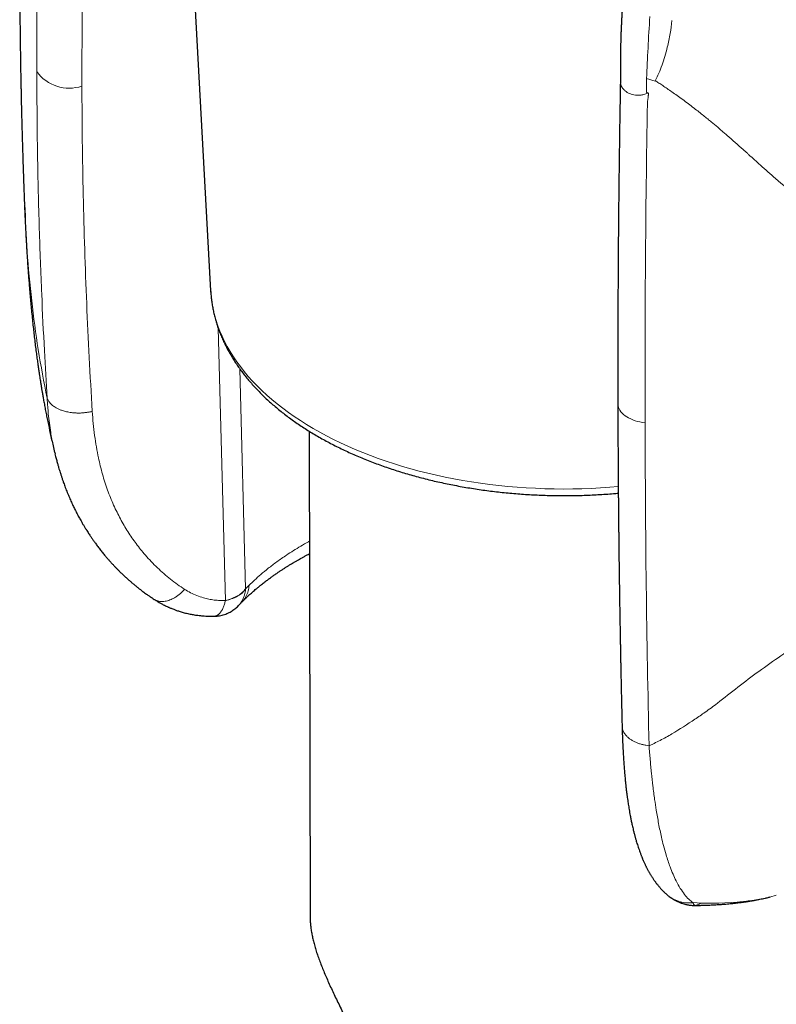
# Model space of a CAD drawing. Header units: millimetres. Extents: x 8 to 763, y 12 to 751.
# Tile 37 of 100: x 703 to 726, y 90 to 119. Entities that reach past the tile are written whole.
import ezdxf

# ---------------------------------------------------------------- set-up
doc = ezdxf.new("R2010")
doc.units = ezdxf.units.MM

msp = doc.modelspace()

# ---------------------------------------------------------------- linework, layer by layer
at = {"color": 7, "linetype": 'Continuous', "lineweight": 30}
for p, q in [((707.757, 134.646), (709.066, 111.023)), ((709.066, 111.023), (709.067, 111.021)), ((711.942, 106.921), (711.974, 92.723)), ((704.509, 106.297), (704.518, 106.26)), ((709.98, 101.925), (709.971, 101.917))]:
    msp.add_line(p, q, dxfattribs=at)
at = {"color": 252, "linetype": 'Continuous', "lineweight": 0}
for p, q in [((709.289, 109.926), (709.499, 101.968)), ((710.087, 102.313), (709.921, 108.737)), ((710.087, 102.313), (710.086, 102.298)), ((710.188, 102.414), (710.087, 102.313)), ((725.011, 93.222), (725.137, 93.245)), ((725.23, 93.264), (725.414, 93.304)), ((725.414, 93.304), (725.6, 93.355)), ((723.159, 93.139), (723.411, 93.126)), ((723.234, 93.059), (723.22, 93.059)), ((723.411, 93.126), (723.922, 93.125)), ((723.922, 93.125), (724.46, 93.154)), ((724.883, 93.202), (725.011, 93.222))]:
    msp.add_line(p, q, dxfattribs=at)
at = {"color": 252, "linetype": 'Continuous', "lineweight": 0, "flags": 128}
for points in [[(709.067, 111.021), (709.073, 110.932), (709.089, 110.775), (709.112, 110.619), (709.143, 110.463), (709.181, 110.307), (709.225, 110.152), (709.277, 109.998), (709.335, 109.845), (709.401, 109.692), (709.473, 109.541), (709.552, 109.391), (709.638, 109.242), (709.731, 109.094), (709.83, 108.948), (709.936, 108.804), (710.048, 108.661), (710.167, 108.52), (710.292, 108.38), (710.424, 108.243), (710.561, 108.108), (710.705, 107.975), (710.855, 107.844), (711.01, 107.715), (711.172, 107.589), (711.339, 107.465), (711.511, 107.344), (711.689, 107.226), (711.872, 107.11), (712.061, 106.997), (712.254, 106.887), (712.453, 106.78), (712.656, 106.677), (712.864, 106.576), (713.076, 106.478), (713.293, 106.384), (713.514, 106.293), (713.739, 106.205), (713.967, 106.121), (714.2, 106.04), (714.436, 105.963), (714.676, 105.89), (714.919, 105.82), (715.165, 105.754), (715.414, 105.691), (715.665, 105.633), (715.919, 105.578), (716.176, 105.527), (716.435, 105.48), (716.696, 105.437), (716.959, 105.398), (717.223, 105.363), (717.489, 105.332), (717.756, 105.305), (718.025, 105.282), (718.294, 105.263), (718.565, 105.248), (718.835, 105.237), (719.107, 105.231), (719.378, 105.228), (719.65, 105.23), (719.921, 105.236), (720.192, 105.246), (720.462, 105.26), (720.732, 105.278), (720.981, 105.298)], [(721.763, 107.162), (721.688, 107.173), (721.614, 107.187), (721.542, 107.204), (721.473, 107.225), (721.407, 107.249), (721.344, 107.275), (721.285, 107.305), (721.231, 107.337), (721.18, 107.371), (721.135, 107.408), (721.095, 107.446), (721.059, 107.486), (721.03, 107.528), (721.006, 107.571), (720.988, 107.614), (720.976, 107.659), (720.969, 107.704), (720.969, 107.726)]]:
    msp.add_lwpolyline(points, dxfattribs=at)
at = {"color": 252, "linetype": 'Continuous', "lineweight": 0}
for centre, radius, start, end in [((704.934, 118.12), 1.177, 216.1348, 288.3474), ((709.537, 102.698), 0.679, 298.791, 323.9881)]:
    msp.add_arc(centre, radius, start, end, dxfattribs=at)
at = {"color": 7, "linetype": 'Continuous', "lineweight": 30}
for points, knots in [([(703.587, 126.654), (703.587, 126.649), (703.586, 126.617), (703.585, 126.56), (703.582, 126.484), (703.58, 126.415), (703.578, 126.353), (703.577, 126.298), (703.575, 126.229), (703.572, 126.137), (703.569, 126.039), (703.567, 125.948), (703.564, 125.868), (703.562, 125.783), (703.56, 125.691), (703.557, 125.594), (703.554, 125.492), (703.552, 125.392), (703.549, 125.297), (703.547, 125.211), (703.545, 125.132), (703.543, 125.053), (703.541, 124.971), (703.539, 124.885), (703.535, 124.722), (703.53, 124.489), (703.524, 124.192), (703.518, 123.91), (703.513, 123.637), (703.509, 123.398), (703.506, 123.189), (703.503, 123.006), (703.501, 122.819), (703.498, 122.625), (703.496, 122.423), (703.494, 122.254), (703.493, 122.123), (703.492, 122.034), (703.491, 121.95), (703.491, 121.875), (703.49, 121.813), (703.49, 121.76), (703.489, 121.701), (703.489, 121.624), (703.488, 121.524), (703.487, 121.406), (703.487, 121.285), (703.486, 121.163), (703.486, 121.042), (703.486, 120.932), (703.485, 120.835), (703.485, 120.757), (703.485, 120.686), (703.485, 120.63), (703.485, 120.589), (703.485, 120.558), (703.485, 120.53), (703.485, 120.497), (703.485, 120.456), (703.485, 120.406), (703.485, 120.352), (703.485, 120.271), (703.485, 120.172), (703.486, 120.06), (703.486, 119.953), (703.486, 119.841), (703.487, 119.736), (703.487, 119.639), (703.488, 119.556), (703.488, 119.476), (703.489, 119.405), (703.489, 119.347), (703.489, 119.304), (703.49, 119.269), (703.49, 119.233), (703.49, 119.185), (703.491, 119.121), (703.492, 119.042), (703.492, 118.954), (703.494, 118.824), (703.495, 118.661), (703.498, 118.452), (703.501, 118.232), (703.503, 118.057), (703.505, 117.944), (703.505, 117.897), (703.506, 117.862), (703.506, 117.835), (703.507, 117.808), (703.507, 117.774), (703.508, 117.728), (703.509, 117.669), (703.51, 117.599), (703.512, 117.519), (703.515, 117.35), (703.518, 117.168), (703.522, 116.974), (703.525, 116.852), (703.527, 116.731), (703.53, 116.616), (703.532, 116.511), (703.534, 116.421), (703.536, 116.347), (703.538, 116.289), (703.539, 116.238), (703.54, 116.183), (703.542, 116.114), (703.544, 116.032), (703.546, 115.936), (703.549, 115.834), (703.553, 115.704), (703.557, 115.554), (703.562, 115.385), (703.567, 115.225), (703.571, 115.068), (703.576, 114.905), (703.582, 114.733), (703.587, 114.585), (703.591, 114.467), (703.594, 114.385), (703.596, 114.313), (703.598, 114.252), (703.6, 114.202), (703.601, 114.166), (703.602, 114.138), (703.603, 114.116), (703.604, 114.091), (703.605, 114.062), (703.607, 114.017), (703.609, 113.952), (703.612, 113.864), (703.616, 113.76), (703.62, 113.654), (703.623, 113.582), (703.624, 113.55)], [0, 0, 0, 0, 0.0011057, 0.0072914, 0.0128159, 0.0185525, 0.0229901, 0.0267572, 0.0310014, 0.0386844, 0.047606, 0.0532323, 0.0592847, 0.0657655, 0.0726746, 0.080012, 0.0877778, 0.0957195, 0.1028526, 0.1093518, 0.1150506, 0.1209268, 0.1271144, 0.1336135, 0.1404239, 0.1641464, 0.1864184, 0.207717, 0.2282568, 0.2483869, 0.2618801, 0.2756949, 0.2898505, 0.304505, 0.3198741, 0.3357723, 0.3428786, 0.3496162, 0.355985, 0.3618549, 0.3666979, 0.3701802, 0.3738825, 0.3800719, 0.3876707, 0.3966632, 0.4069112, 0.4153607, 0.4244924, 0.4343061, 0.4404086, 0.446673, 0.4521324, 0.4564906, 0.4594513, 0.461534, 0.4634409, 0.4659585, 0.4690874, 0.4728277, 0.4771709, 0.4816074, 0.4912238, 0.4996984, 0.5072291, 0.5156162, 0.5252916, 0.5312861, 0.5376865, 0.5441525, 0.5496162, 0.5539996, 0.5573029, 0.5595259, 0.5619053, 0.5655385, 0.570435, 0.5765948, 0.5836717, 0.5906288, 0.6062775, 0.6208729, 0.6386204, 0.6565825, 0.6609951, 0.6645534, 0.6672496, 0.6690855, 0.6708625, 0.6732431, 0.6768963, 0.6814186, 0.68681, 0.6930691, 0.699708, 0.7256649, 0.7350011, 0.7443113, 0.7535955, 0.7627707, 0.7709331, 0.7778349, 0.7834761, 0.7878566, 0.7911396, 0.795353, 0.8006336, 0.8069813, 0.8143964, 0.8226059, 0.8306567, 0.844435, 0.8574462, 0.8696904, 0.8815549, 0.8941217, 0.907455, 0.9215548, 0.9283819, 0.9349145, 0.94054, 0.9452552, 0.9490603, 0.9519551, 0.9538508, 0.9553739, 0.9572689, 0.9595485, 0.9622127, 0.9679268, 0.9748674, 0.9830346, 0.9924285, 1, 1, 1, 1]), ([(722.398, 124.589), (722.394, 124.587), (722.36, 124.571), (722.302, 124.535), (722.228, 124.484), (722.159, 124.426), (722.098, 124.365), (722.047, 124.302), (722.011, 124.25), (721.986, 124.211), (721.969, 124.18), (721.957, 124.157), (721.948, 124.139), (721.941, 124.126), (721.935, 124.111), (721.927, 124.095), (721.919, 124.076), (721.905, 124.041), (721.882, 123.984), (721.854, 123.903), (721.825, 123.811), (721.795, 123.713), (721.764, 123.609), (721.725, 123.471), (721.678, 123.296), (721.625, 123.081), (721.572, 122.855), (721.522, 122.618), (721.474, 122.377), (721.43, 122.137), (721.391, 121.907), (721.357, 121.69), (721.326, 121.487), (721.3, 121.3), (721.277, 121.128), (721.257, 120.969), (721.237, 120.811), (721.218, 120.645), (721.2, 120.481), (721.183, 120.32), (721.168, 120.162), (721.152, 119.997), (721.137, 119.825), (721.125, 119.667), (721.114, 119.53), (721.106, 119.42), (721.1, 119.326), (721.095, 119.246), (721.091, 119.177), (721.086, 119.107), (721.082, 119.024), (721.076, 118.922), (721.071, 118.807), (721.065, 118.688), (721.061, 118.569), (721.057, 118.45), (721.053, 118.309), (721.049, 118.15), (721.046, 117.973), (721.045, 117.801), (721.045, 117.636), (721.045, 117.49), (721.045, 117.364), (721.045, 117.256), (721.044, 117.18), (721.043, 117.139), (721.043, 117.136)], [0, 0, 0, 0, 0.001481, 0.013575, 0.024508, 0.034363, 0.045924, 0.055755, 0.063872, 0.068819, 0.072766, 0.076483, 0.078425, 0.080156, 0.082144, 0.084391, 0.086902, 0.089681, 0.098742, 0.109971, 0.121908, 0.134852, 0.148229, 0.162035, 0.187719, 0.214659, 0.242754, 0.271891, 0.302128, 0.331951, 0.360225, 0.386928, 0.412071, 0.435687, 0.456592, 0.476212, 0.495617, 0.516589, 0.539183, 0.558402, 0.578689, 0.60006, 0.622531, 0.64551, 0.661772, 0.676138, 0.688594, 0.699129, 0.707733, 0.716023, 0.727129, 0.741563, 0.757892, 0.774412, 0.791123, 0.808022, 0.825052, 0.851502, 0.876729, 0.901008, 0.925559, 0.949582, 0.966168, 0.982162, 0.99845, 1, 1, 1, 1]), ([(721.043, 117.137), (721.042, 117.107), (721.04, 116.984), (721.037, 116.772), (721.032, 116.508), (721.028, 116.262), (721.025, 116.036), (721.021, 115.828), (721.019, 115.64), (721.016, 115.469), (721.014, 115.315), (721.012, 115.174), (721.01, 115.041), (721.008, 114.909), (721.007, 114.776), (721.005, 114.642), (721.003, 114.507), (721, 114.226), (720.995, 113.798), (720.989, 113.224), (720.984, 112.719), (720.981, 112.285), (720.978, 111.92), (720.976, 111.56), (720.974, 111.209), (720.972, 110.874), (720.971, 110.627), (720.971, 110.457), (720.97, 110.355), (720.97, 110.243), (720.969, 110.118), (720.969, 109.983), (720.969, 109.837), (720.968, 109.68), (720.968, 109.512), (720.968, 109.32), (720.968, 109.102), (720.967, 108.858), (720.967, 108.597), (720.968, 108.321), (720.968, 108.029), (720.968, 107.829), (720.969, 107.726)], [0, 0, 0, 0, 0.009273, 0.038843, 0.066517, 0.092295, 0.116176, 0.137785, 0.157566, 0.175518, 0.191641, 0.206215, 0.220028, 0.233939, 0.247949, 0.262058, 0.276264, 0.29057, 0.351123, 0.412026, 0.472929, 0.511686, 0.550443, 0.589187, 0.626802, 0.66256, 0.696461, 0.706237, 0.717017, 0.72907, 0.742396, 0.756995, 0.772573, 0.78938, 0.807414, 0.826677, 0.851211, 0.877486, 0.905502, 0.93526, 0.966759, 1, 1, 1, 1]), ([(703.625, 113.534), (703.625, 113.531), (703.625, 113.515), (703.627, 113.481), (703.629, 113.426), (703.632, 113.356), (703.635, 113.274), (703.641, 113.147), (703.648, 112.987), (703.657, 112.8), (703.667, 112.628), (703.675, 112.471), (703.684, 112.327), (703.691, 112.205), (703.698, 112.102), (703.703, 112.013), (703.709, 111.925), (703.715, 111.838), (703.721, 111.751), (703.727, 111.667), (703.732, 111.596), (703.736, 111.542), (703.739, 111.503), (703.742, 111.466), (703.745, 111.424), (703.749, 111.371), (703.755, 111.301), (703.762, 111.213), (703.771, 111.107), (703.78, 110.993), (703.799, 110.772), (703.829, 110.446), (703.865, 110.094), (703.896, 109.819), (703.918, 109.622), (703.942, 109.425), (703.966, 109.236), (703.99, 109.06), (704.011, 108.902), (704.032, 108.762), (704.049, 108.642), (704.064, 108.542), (704.077, 108.46), (704.088, 108.393), (704.096, 108.338), (704.105, 108.285), (704.115, 108.223), (704.128, 108.146), (704.144, 108.052), (704.163, 107.94), (704.186, 107.81), (704.213, 107.666), (704.242, 107.513), (704.273, 107.356), (704.318, 107.134), (704.38, 106.845), (704.447, 106.544), (704.492, 106.361), (704.507, 106.296)], [0, 0, 0, 0, 0.001102, 0.006604, 0.014192, 0.023865, 0.035621, 0.048578, 0.076562, 0.102424, 0.126169, 0.147808, 0.167348, 0.18571, 0.197975, 0.210159, 0.222263, 0.234286, 0.246229, 0.258091, 0.268703, 0.275535, 0.28056, 0.284796, 0.290537, 0.29787, 0.306794, 0.319352, 0.334116, 0.3502, 0.366366, 0.424704, 0.484003, 0.510793, 0.537782, 0.564972, 0.591456, 0.615563, 0.637258, 0.656544, 0.673423, 0.686653, 0.697906, 0.707152, 0.71428, 0.720681, 0.72916, 0.739796, 0.752591, 0.768313, 0.78641, 0.80686, 0.828402, 0.850325, 0.872633, 0.921736, 0.972634, 1, 1, 1, 1]), ([(709.067, 111.021), (709.068, 111.008), (709.07, 110.948), (709.08, 110.842), (709.097, 110.703), (709.119, 110.565), (709.146, 110.427), (709.178, 110.289), (709.215, 110.152), (709.257, 110.016), (709.304, 109.88), (709.356, 109.744), (709.413, 109.609), (709.476, 109.475), (709.543, 109.342), (709.615, 109.21), (709.692, 109.079), (709.774, 108.948), (709.861, 108.819), (709.952, 108.691), (710.049, 108.565), (710.15, 108.44), (710.256, 108.316), (710.367, 108.194), (710.482, 108.073), (710.601, 107.954), (710.725, 107.836), (710.854, 107.721), (710.986, 107.607), (711.123, 107.495), (711.264, 107.385), (711.409, 107.277), (711.558, 107.171), (711.711, 107.068), (711.868, 106.966), (712.028, 106.867), (712.192, 106.77), (712.36, 106.675), (712.531, 106.583), (712.705, 106.493), (712.883, 106.405), (713.063, 106.32), (713.247, 106.237), (713.434, 106.157), (713.624, 106.079), (713.816, 106.004), (714.011, 105.932), (714.209, 105.862), (714.409, 105.795), (714.612, 105.73), (714.817, 105.669), (715.024, 105.61), (715.233, 105.553), (715.445, 105.5), (715.658, 105.449), (715.873, 105.402), (716.09, 105.357), (716.308, 105.315), (716.528, 105.276), (716.749, 105.239), (716.971, 105.206), (717.195, 105.176), (717.42, 105.148), (717.645, 105.124), (717.872, 105.102), (718.099, 105.083), (718.327, 105.068), (718.555, 105.055), (718.784, 105.046), (719.013, 105.039), (719.243, 105.035), (719.472, 105.035), (719.701, 105.037), (719.931, 105.042), (720.16, 105.051), (720.388, 105.062), (720.617, 105.077), (720.815, 105.091), (720.936, 105.102), (720.982, 105.107)], [0, 0, 0, 0, 0.00364, 0.016331, 0.029029, 0.041738, 0.054461, 0.067203, 0.079966, 0.092755, 0.10557, 0.118416, 0.131292, 0.144202, 0.157144, 0.17012, 0.183128, 0.19617, 0.209242, 0.222345, 0.235476, 0.248634, 0.261816, 0.27502, 0.288245, 0.301487, 0.314746, 0.328018, 0.341302, 0.354596, 0.367899, 0.381207, 0.394521, 0.407839, 0.421159, 0.434481, 0.447804, 0.461126, 0.474447, 0.487766, 0.501083, 0.514397, 0.527709, 0.541018, 0.554323, 0.567625, 0.580923, 0.594218, 0.60751, 0.620797, 0.634082, 0.647363, 0.66064, 0.673914, 0.687186, 0.700454, 0.713719, 0.726982, 0.740242, 0.7535, 0.766755, 0.780009, 0.793261, 0.806511, 0.819759, 0.833006, 0.846252, 0.859498, 0.872742, 0.885986, 0.899229, 0.912472, 0.925716, 0.938959, 0.952203, 0.965447, 0.978692, 0.991938, 1, 1, 1, 1]), ([(720.969, 107.727), (720.969, 107.623), (720.969, 107.423), (720.97, 107.132), (720.971, 106.858), (720.972, 106.602), (720.974, 106.365), (720.975, 106.146), (720.976, 105.946), (720.977, 105.763), (720.979, 105.587), (720.98, 105.418), (720.981, 105.254), (720.982, 105.102), (720.983, 104.962), (720.985, 104.835), (720.986, 104.721), (720.987, 104.612), (720.988, 104.5), (720.989, 104.378), (720.99, 104.246), (720.992, 104.102), (720.993, 103.95), (720.996, 103.702), (721, 103.368), (721.005, 102.962), (721.01, 102.575), (721.016, 102.201), (721.021, 101.829), (721.028, 101.458), (721.034, 101.092), (721.039, 100.81), (721.043, 100.612), (721.045, 100.496), (721.047, 100.38), (721.049, 100.259), (721.052, 100.129), (721.055, 99.985), (721.058, 99.826), (721.062, 99.65), (721.066, 99.457), (721.071, 99.245), (721.076, 99.017), (721.081, 98.774), (721.087, 98.534), (721.091, 98.376), (721.093, 98.303)], [0, 0, 0, 0, 0.032256, 0.06269, 0.091302, 0.118091, 0.143059, 0.165808, 0.186799, 0.206034, 0.223511, 0.242195, 0.259454, 0.275424, 0.290105, 0.303496, 0.315612, 0.326245, 0.338003, 0.350887, 0.364896, 0.380032, 0.396293, 0.413251, 0.458673, 0.502197, 0.542401, 0.58204, 0.621679, 0.661318, 0.70057, 0.739086, 0.751635, 0.764104, 0.776493, 0.789032, 0.80294, 0.818398, 0.835405, 0.853962, 0.875064, 0.897867, 0.922371, 0.948577, 0.976483, 1, 1, 1, 1]), ([(704.516, 106.259), (704.522, 106.232), (704.538, 106.165), (704.565, 106.062), (704.594, 105.955), (704.621, 105.863), (704.644, 105.783), (704.665, 105.717), (704.682, 105.664), (704.696, 105.62), (704.709, 105.581), (704.722, 105.54), (704.737, 105.498), (704.752, 105.454), (704.779, 105.379), (704.82, 105.268), (704.876, 105.125), (704.936, 104.981), (704.997, 104.845), (705.056, 104.717), (705.107, 104.614), (705.149, 104.532), (705.182, 104.469), (705.214, 104.409), (705.246, 104.351), (705.28, 104.292), (705.316, 104.228), (705.357, 104.158), (705.401, 104.086), (705.443, 104.018), (705.482, 103.958), (705.516, 103.906), (705.546, 103.86), (705.582, 103.807), (705.627, 103.742), (705.685, 103.661), (705.752, 103.568), (705.828, 103.469), (705.907, 103.369), (705.98, 103.281), (706.044, 103.205), (706.103, 103.138), (706.164, 103.07), (706.227, 103.002), (706.287, 102.938), (706.347, 102.878), (706.409, 102.815), (706.48, 102.746), (706.557, 102.674), (706.635, 102.603), (706.71, 102.537), (706.783, 102.474), (706.845, 102.422), (706.898, 102.379), (706.939, 102.347), (706.978, 102.316), (707.014, 102.288), (707.05, 102.26), (707.09, 102.23), (707.139, 102.194), (707.2, 102.151), (707.273, 102.099), (707.347, 102.048), (707.398, 102.015), (707.419, 102.002)], [0, 0, 0, 0, 0.01546, 0.038706, 0.059391, 0.077507, 0.093049, 0.106008, 0.116867, 0.12504, 0.132896, 0.14115, 0.149804, 0.158858, 0.16831, 0.196208, 0.22688, 0.256126, 0.284379, 0.31123, 0.336692, 0.350636, 0.364134, 0.377101, 0.389549, 0.40235, 0.415911, 0.431741, 0.448564, 0.464252, 0.477767, 0.489279, 0.499829, 0.509588, 0.525693, 0.544807, 0.566733, 0.591113, 0.615963, 0.639642, 0.656442, 0.672593, 0.690356, 0.708779, 0.725064, 0.740047, 0.756896, 0.775325, 0.795874, 0.816445, 0.834925, 0.852185, 0.870653, 0.880652, 0.890436, 0.899627, 0.908223, 0.916227, 0.925067, 0.936201, 0.950074, 0.966687, 0.986041, 1, 1, 1, 1]), ([(709.98, 101.924), (709.992, 101.937), (710.018, 101.963), (710.056, 102), (710.09, 102.033), (710.116, 102.058), (710.134, 102.075), (710.147, 102.087), (710.157, 102.096), (710.177, 102.115), (710.209, 102.145), (710.253, 102.184), (710.299, 102.224), (710.346, 102.266), (710.402, 102.312), (710.464, 102.364), (710.54, 102.425), (710.626, 102.494), (710.72, 102.565), (710.809, 102.63), (710.893, 102.691), (710.977, 102.749), (711.058, 102.805), (711.137, 102.857), (711.211, 102.906), (711.283, 102.952), (711.355, 102.997), (711.425, 103.039), (711.495, 103.081), (711.563, 103.121), (711.629, 103.16), (711.687, 103.193), (711.733, 103.218), (711.771, 103.24), (711.808, 103.26), (711.849, 103.282), (711.894, 103.306), (711.928, 103.324), (711.947, 103.334), (711.95, 103.335)], [0, 0, 0, 0, 0.027298, 0.057148, 0.0815, 0.100363, 0.111336, 0.118931, 0.12522, 0.131872, 0.158599, 0.18996, 0.215449, 0.24461, 0.277561, 0.314302, 0.352508, 0.406512, 0.456134, 0.50083, 0.54213, 0.581403, 0.622783, 0.657138, 0.691577, 0.723884, 0.75425, 0.786496, 0.814188, 0.843953, 0.872836, 0.896711, 0.915553, 0.928766, 0.94346, 0.959716, 0.977535, 0.997012, 1, 1, 1, 1]), ([(707.419, 102.001), (707.451, 101.981), (707.512, 101.942), (707.6, 101.891), (707.677, 101.85), (707.741, 101.818), (707.789, 101.795), (707.825, 101.779), (707.857, 101.765), (707.893, 101.749), (707.937, 101.731), (707.997, 101.707), (708.077, 101.678), (708.18, 101.645), (708.3, 101.611), (708.427, 101.58), (708.559, 101.555), (708.695, 101.535), (708.844, 101.519), (709.007, 101.51), (709.12, 101.511), (709.179, 101.511)], [0, 0, 0, 0, 0.063244, 0.121004, 0.169572, 0.208949, 0.239138, 0.256487, 0.27423, 0.296184, 0.322351, 0.352733, 0.403143, 0.462086, 0.529597, 0.60574, 0.672941, 0.74582, 0.824497, 0.909145, 1, 1, 1, 1]), ([(709.884, 101.824), (709.896, 101.837), (709.918, 101.861), (709.95, 101.894), (709.966, 101.91), (709.973, 101.917)], [0, 0, 0, 0, 0.386003, 0.71946, 1, 1, 1, 1]), ([(709.179, 101.511), (709.181, 101.511), (709.208, 101.511), (709.258, 101.515), (709.33, 101.525), (709.402, 101.541), (709.473, 101.561), (709.541, 101.587), (709.604, 101.616), (709.663, 101.648), (709.72, 101.684), (709.774, 101.723), (709.824, 101.766), (709.861, 101.8), (709.879, 101.82), (709.883, 101.824)], [0, 0, 0, 0, 0.008078, 0.099826, 0.191983, 0.284655, 0.377988, 0.472189, 0.557231, 0.642153, 0.726869, 0.811239, 0.894979, 0.977452, 1, 1, 1, 1]), ([(721.093, 98.302), (721.094, 98.242), (721.098, 98.111), (721.105, 97.916), (721.113, 97.723), (721.122, 97.546), (721.132, 97.384), (721.141, 97.236), (721.151, 97.101), (721.161, 96.982), (721.17, 96.878), (721.178, 96.787), (721.186, 96.705), (721.193, 96.641), (721.199, 96.589), (721.204, 96.542), (721.21, 96.487), (721.217, 96.425), (721.227, 96.348), (721.238, 96.262), (721.25, 96.172), (721.262, 96.091), (721.274, 96.013), (721.286, 95.936), (721.299, 95.855), (721.314, 95.772), (721.328, 95.695), (721.341, 95.629), (721.352, 95.573), (721.363, 95.519), (721.375, 95.463), (721.388, 95.401), (721.404, 95.333), (721.419, 95.27), (721.433, 95.212), (721.446, 95.163), (721.458, 95.119), (721.468, 95.081), (721.478, 95.045), (721.488, 95.006), (721.502, 94.96), (721.526, 94.877), (721.563, 94.763), (721.6, 94.656), (721.627, 94.584), (721.641, 94.546), (721.654, 94.512), (721.665, 94.483), (721.676, 94.456), (721.688, 94.428), (721.703, 94.393), (721.72, 94.353), (721.738, 94.312), (721.755, 94.275), (721.771, 94.242), (721.786, 94.211), (721.802, 94.179), (721.818, 94.145), (721.837, 94.11), (721.855, 94.075), (721.873, 94.044), (721.887, 94.018), (721.9, 93.996), (721.914, 93.972), (721.932, 93.943), (721.953, 93.908), (721.977, 93.871), (722, 93.836), (722.021, 93.805), (722.04, 93.778), (722.057, 93.755), (722.073, 93.733), (722.089, 93.712), (722.105, 93.691), (722.124, 93.667), (722.145, 93.641), (722.169, 93.612), (722.194, 93.584), (722.217, 93.558), (722.238, 93.535), (722.256, 93.515), (722.274, 93.497), (722.291, 93.48), (722.307, 93.464), (722.324, 93.448), (722.345, 93.428), (722.372, 93.403), (722.406, 93.374), (722.439, 93.346), (722.46, 93.329), (722.468, 93.323)], [0, 0, 0, 0, 0.027842, 0.059913, 0.089865, 0.11771, 0.143452, 0.167093, 0.188956, 0.209228, 0.225749, 0.241035, 0.254796, 0.266785, 0.273642, 0.281593, 0.290941, 0.301686, 0.31382, 0.331088, 0.347017, 0.361604, 0.374964, 0.388822, 0.403753, 0.41976, 0.43536, 0.447395, 0.457551, 0.467432, 0.478405, 0.490479, 0.503825, 0.518537, 0.528591, 0.539039, 0.548372, 0.556217, 0.562571, 0.570797, 0.580572, 0.591847, 0.623364, 0.654856, 0.663673, 0.672388, 0.680342, 0.687174, 0.692917, 0.699249, 0.707099, 0.717417, 0.727471, 0.73634, 0.744026, 0.75191, 0.759254, 0.76746, 0.776529, 0.785731, 0.793732, 0.800393, 0.805864, 0.811257, 0.818634, 0.828258, 0.838718, 0.848125, 0.856458, 0.863714, 0.869966, 0.875777, 0.881863, 0.887545, 0.893499, 0.901715, 0.909852, 0.918606, 0.926288, 0.932853, 0.938956, 0.944309, 0.949433, 0.954361, 0.95874, 0.964841, 0.972666, 0.982219, 0.993505, 1, 1, 1, 1]), ([(722.47, 93.322), (722.487, 93.309), (722.52, 93.283), (722.569, 93.251), (722.614, 93.223), (722.654, 93.201), (722.696, 93.18), (722.738, 93.16), (722.781, 93.142), (722.822, 93.127), (722.871, 93.11), (722.927, 93.094), (722.976, 93.083), (723.013, 93.076), (723.04, 93.071), (723.074, 93.066), (723.117, 93.062), (723.172, 93.057), (723.212, 93.057), (723.234, 93.057)], [0, 0, 0, 0, 0.085781, 0.166652, 0.233457, 0.286628, 0.328168, 0.389188, 0.443096, 0.494438, 0.556885, 0.631235, 0.704207, 0.736459, 0.766063, 0.803547, 0.855444, 0.921174, 1, 1, 1, 1]), ([(723.233, 93.059), (723.256, 93.059), (723.314, 93.059), (723.404, 93.061), (723.498, 93.063), (723.58, 93.066), (723.661, 93.069), (723.747, 93.073), (723.833, 93.078), (723.905, 93.083), (723.969, 93.087), (724.039, 93.092), (724.123, 93.099), (724.212, 93.107), (724.291, 93.115), (724.355, 93.122), (724.416, 93.129), (724.477, 93.136), (724.542, 93.144), (724.608, 93.153), (724.68, 93.162), (724.76, 93.174), (724.831, 93.186), (724.891, 93.196), (724.93, 93.203), (724.964, 93.209), (724.995, 93.215), (725.028, 93.221), (725.071, 93.229), (725.128, 93.241), (725.201, 93.255), (725.288, 93.274), (725.363, 93.291), (725.408, 93.302), (725.419, 93.305)], [0, 0, 0, 0, 0.02921, 0.076232, 0.116966, 0.151676, 0.183784, 0.224668, 0.264172, 0.298615, 0.320258, 0.349353, 0.391868, 0.434173, 0.469498, 0.498354, 0.522447, 0.553378, 0.583305, 0.61389, 0.645985, 0.681435, 0.725869, 0.746952, 0.765729, 0.782138, 0.796219, 0.810725, 0.830974, 0.85703, 0.892295, 0.934375, 0.983205, 1, 1, 1, 1]), ([(711.974, 92.723), (711.975, 92.692), (711.975, 92.621), (711.983, 92.507), (711.998, 92.38), (712.019, 92.249), (712.046, 92.115), (712.079, 91.977), (712.119, 91.834), (712.164, 91.686), (712.216, 91.534), (712.274, 91.378), (712.337, 91.217), (712.405, 91.054), (712.477, 90.887), (712.554, 90.716), (712.635, 90.54), (712.72, 90.361), (712.809, 90.178), (712.901, 89.991), (713, 89.792), (713.106, 89.582), (713.22, 89.362), (713.338, 89.141), (713.459, 88.92), (713.584, 88.7), (713.713, 88.48), (713.846, 88.263), (713.985, 88.048), (714.128, 87.836), (714.278, 87.627), (714.435, 87.423), (714.584, 87.242), (714.725, 87.084), (714.856, 86.946), (714.992, 86.813), (715.133, 86.685), (715.279, 86.563), (715.432, 86.449), (715.59, 86.342), (715.752, 86.244), (715.918, 86.156), (716.086, 86.076), (716.258, 86.005), (716.434, 85.942), (716.614, 85.887), (716.796, 85.84), (716.981, 85.8), (717.176, 85.766), (717.381, 85.738), (717.595, 85.718), (717.809, 85.705), (718.024, 85.699), (718.239, 85.699), (718.454, 85.706), (718.667, 85.717), (718.878, 85.733), (719.089, 85.754), (719.356, 85.785), (719.677, 85.83), (720.054, 85.894), (720.43, 85.967), (720.806, 86.047), (721.181, 86.134), (721.492, 86.212), (721.741, 86.277), (721.929, 86.327), (722.115, 86.378), (722.3, 86.43), (722.484, 86.483), (722.666, 86.537), (722.846, 86.591), (722.964, 86.628), (723.023, 86.646)], [0, 0, 0, 0, 0.010249, 0.023497, 0.036746, 0.049954, 0.063181, 0.076479, 0.089776, 0.103163, 0.11655, 0.130026, 0.143529, 0.156762, 0.170023, 0.183382, 0.196742, 0.210214, 0.223687, 0.237258, 0.250854, 0.266407, 0.281962, 0.297584, 0.313207, 0.328888, 0.344569, 0.36028, 0.375991, 0.39175, 0.40751, 0.423329, 0.439146, 0.450848, 0.462564, 0.474337, 0.48611, 0.497975, 0.509839, 0.521811, 0.533816, 0.545534, 0.557281, 0.569124, 0.580968, 0.592906, 0.604844, 0.616854, 0.62888, 0.642511, 0.656162, 0.669592, 0.683023, 0.696512, 0.710002, 0.723075, 0.736149, 0.749265, 0.762381, 0.785605, 0.808885, 0.832259, 0.855693, 0.879218, 0.902811, 0.914891, 0.926981, 0.939108, 0.951235, 0.963404, 0.975573, 0.987781, 1, 1, 1, 1])]:
    msp.add_open_spline(points, degree=3, knots=knots, dxfattribs=at)
at = {"color": 252, "linetype": 'Continuous', "lineweight": 0}
for points, knots in [([(704.222, 126.67), (704.199, 126.216), (704.148, 125.227), (704.083, 123.621), (704.027, 121.771), (703.987, 119.677), (703.985, 118.204), (703.983, 117.426)], [0, 0, 0, 0, 0.1465664, 0.3198401, 0.519824, 0.7465333, 1, 1, 1, 1]), ([(705.304, 117.003), (705.305, 117.62), (705.306, 118.854), (705.334, 120.711), (705.382, 122.569), (705.45, 124.431), (705.513, 125.675), (705.545, 126.296)], [0, 0, 0, 0, 0.2002546, 0.4003626, 0.6003433, 0.8002159, 1, 1, 1, 1]), ([(721.809, 117.227), (721.822, 117.521), (721.848, 118.108), (721.885, 118.729), (721.904, 119.039)], [0, 0, 0, 0, 0.500073, 1, 1, 1, 1]), ([(722.415, 118.136), (722.447, 118.27), (722.507, 118.523), (722.533, 118.791), (722.545, 118.917)], [0, 0, 0, 0, 0.527719, 1, 1, 1, 1]), ([(722.063, 117.159), (722.099, 117.233), (722.17, 117.382), (722.263, 117.621), (722.347, 117.872), (722.392, 118.047), (722.415, 118.136)], [0, 0, 0, 0, 0.243484, 0.491061, 0.743105, 1, 1, 1, 1]), ([(704.287, 107.88), (704.26, 108.345), (704.2, 109.357), (704.122, 111.007), (704.052, 112.915), (703.999, 115.081), (703.989, 116.616), (703.983, 117.426)], [0, 0, 0, 0, 0.146911, 0.320355, 0.520336, 0.746872, 1, 1, 1, 1]), ([(721.043, 117.136), (721.043, 117.132), (721.043, 117.121), (721.044, 117.103), (721.049, 117.068), (721.063, 117.019), (721.09, 116.967), (721.12, 116.926), (721.149, 116.893), (721.19, 116.857), (721.244, 116.818), (721.315, 116.782), (721.395, 116.754), (721.469, 116.739), (721.53, 116.734), (721.577, 116.733), (721.623, 116.736), (721.672, 116.744), (721.726, 116.757), (721.787, 116.777), (721.831, 116.795), (721.854, 116.804)], [0, 0, 0, 0, 0.01422, 0.042603, 0.070337, 0.154359, 0.232737, 0.282854, 0.33198, 0.380761, 0.457822, 0.534625, 0.612277, 0.691415, 0.730713, 0.769516, 0.807834, 0.845753, 0.890454, 0.941761, 1, 1, 1, 1]), ([(721.807, 116.818), (721.807, 116.887), (721.808, 117.023), (721.808, 117.159), (721.809, 117.227)], [0, 0, 0, 0, 0.501564, 1, 1, 1, 1]), ([(722.059, 117.143), (722.017, 117.157), (721.933, 117.184), (721.85, 117.213), (721.808, 117.227)], [0, 0, 0, 0, 0.499914, 1, 1, 1, 1]), ([(722.06, 117.143), (722.061, 117.146), (722.063, 117.15), (722.063, 117.156), (722.063, 117.159)], [0, 0, 0, 0, 0.459942, 1, 1, 1, 1]), ([(722.063, 117.159), (722.097, 117.137), (722.17, 117.09), (722.286, 117.014), (722.414, 116.928), (722.554, 116.831), (722.706, 116.724), (722.868, 116.607), (723.033, 116.485), (723.192, 116.364), (723.337, 116.25), (723.47, 116.144), (723.592, 116.046), (723.703, 115.954), (723.805, 115.869), (723.897, 115.792), (723.955, 115.742), (723.983, 115.719)], [0, 0, 0, 0, 0.04969, 0.106352, 0.169845, 0.240018, 0.316712, 0.399753, 0.488963, 0.571933, 0.649294, 0.720345, 0.786213, 0.847022, 0.902873, 0.953844, 1, 1, 1, 1]), ([(705.606, 107.498), (705.575, 108.022), (705.514, 109.07), (705.441, 110.648), (705.382, 112.23), (705.34, 113.816), (705.312, 115.407), (705.307, 116.471), (705.304, 117.003)], [0, 0, 0, 0, 0.16647, 0.333002, 0.499609, 0.666303, 0.833096, 1, 1, 1, 1]), ([(721.854, 116.804), (721.846, 116.806), (721.831, 116.811), (721.815, 116.816), (721.807, 116.818)], [0, 0, 0, 0, 0.503175, 1, 1, 1, 1]), ([(721.831, 116.505), (721.833, 116.52), (721.837, 116.548), (721.843, 116.591), (721.849, 116.628), (721.853, 116.662), (721.857, 116.693), (721.86, 116.725), (721.862, 116.756), (721.862, 116.779), (721.86, 116.794), (721.858, 116.801), (721.856, 116.803), (721.855, 116.803), (721.855, 116.804), (721.854, 116.804)], [0, 0, 0, 0, 0.143866, 0.287654, 0.431364, 0.523687, 0.626707, 0.740468, 0.849303, 0.927865, 0.97675, 0.990841, 0.995812, 0.997961, 1, 1, 1, 1]), ([(721.831, 116.505), (721.808, 114.93), (721.764, 111.779), (721.763, 108.701), (721.763, 107.162)], [0, 0, 0, 0, 0.500008, 1, 1, 1, 1]), ([(723.983, 115.719), (724.013, 115.693), (724.075, 115.64), (724.136, 115.587), (724.166, 115.561)], [0, 0, 0, 0, 0.500565, 1, 1, 1, 1]), ([(724.166, 115.561), (724.324, 115.423), (724.521, 115.249), (724.726, 115.065), (724.779, 115.016), (724.793, 115.003), (724.797, 114.999), (724.798, 114.998), (724.799, 114.997)], [0, 0, 0, 0, 0.7381916, 0.9284696, 0.9790796, 0.9932505, 0.9975526, 1, 1, 1, 1]), ([(724.799, 114.997), (724.911, 114.897), (725.171, 114.665), (725.429, 114.435), (725.575, 114.304)], [0, 0, 0, 0, 0.432147, 1, 1, 1, 1]), ([(725.575, 114.304), (725.79, 114.117), (726.227, 113.734), (726.684, 113.379), (726.917, 113.199)], [0, 0, 0, 0, 0.490464, 1, 1, 1, 1]), ([(703.639, 113.551), (703.656, 113.092), (703.69, 112.16), (703.832, 110.729), (704.014, 109.284), (704.195, 108.352), (704.287, 107.88)], [0, 0, 0, 0, 0.243207, 0.494648, 0.744305, 1, 1, 1, 1]), ([(704.287, 107.88), (704.292, 107.796), (704.302, 107.645), (704.324, 107.402), (704.351, 107.154), (704.397, 106.841), (704.447, 106.556), (704.493, 106.362), (704.509, 106.297)], [0, 0, 0, 0, 0.155614, 0.28017, 0.454567, 0.622503, 0.872713, 1, 1, 1, 1]), ([(705.606, 107.498), (705.576, 107.491), (705.515, 107.477), (705.418, 107.461), (705.317, 107.451), (705.212, 107.447), (705.105, 107.45), (705.019, 107.458), (704.947, 107.468), (704.889, 107.479), (704.825, 107.493), (704.765, 107.51), (704.698, 107.532), (704.627, 107.561), (704.556, 107.597), (704.496, 107.634), (704.446, 107.67), (704.406, 107.706), (704.37, 107.744), (704.339, 107.783), (704.314, 107.821), (704.298, 107.853), (704.291, 107.872), (704.287, 107.88)], [0, 0, 0, 0, 0.0554843, 0.1131581, 0.1728561, 0.2343593, 0.2973949, 0.3616414, 0.3876099, 0.4298122, 0.4708459, 0.5105984, 0.5489753, 0.6096642, 0.6660865, 0.7181153, 0.7657212, 0.80895, 0.8479012, 0.8985977, 0.9405, 0.9741388, 1, 1, 1, 1]), ([(708.308, 102.295), (708.237, 102.342), (708.095, 102.438), (707.893, 102.592), (707.698, 102.754), (707.51, 102.926), (707.329, 103.107), (707.166, 103.286), (707.02, 103.461), (706.889, 103.63), (706.764, 103.804), (706.646, 103.982), (706.533, 104.166), (706.428, 104.354), (706.326, 104.551), (706.229, 104.759), (706.137, 104.976), (706.052, 105.199), (705.974, 105.428), (705.903, 105.663), (705.841, 105.899), (705.78, 106.164), (705.724, 106.459), (705.673, 106.794), (705.632, 107.141), (705.615, 107.378), (705.606, 107.498)], [0, 0, 0, 0, 0.041148, 0.082482, 0.12406, 0.165938, 0.208172, 0.250816, 0.286335, 0.3219, 0.357539, 0.393283, 0.42916, 0.465198, 0.501425, 0.540229, 0.579375, 0.618897, 0.658826, 0.699194, 0.740032, 0.778782, 0.831986, 0.886556, 0.942545, 1, 1, 1, 1]), ([(721.881, 97.725), (721.849, 99.277), (721.786, 102.38), (721.771, 105.568), (721.763, 107.162)], [0, 0, 0, 0, 0.500006, 1, 1, 1, 1]), ([(711.949, 103.698), (711.943, 103.695), (711.856, 103.648), (711.701, 103.558), (711.486, 103.428), (711.251, 103.276), (711.003, 103.103), (710.753, 102.914), (710.536, 102.735), (710.349, 102.569), (710.24, 102.465), (710.188, 102.414)], [0, 0, 0, 0, 0.00821, 0.115505, 0.219359, 0.319775, 0.473294, 0.618049, 0.754063, 0.881368, 1, 1, 1, 1]), ([(707.419, 102.002), (707.423, 101.999), (707.435, 101.991), (707.459, 101.978), (707.49, 101.964), (707.529, 101.952), (707.574, 101.942), (707.63, 101.937), (707.696, 101.939), (707.769, 101.951), (707.84, 101.972), (707.909, 101.998), (707.974, 102.03), (708.044, 102.07), (708.116, 102.12), (708.189, 102.179), (708.252, 102.237), (708.29, 102.276), (708.308, 102.295)], [0, 0, 0, 0, 0.0191907, 0.0566502, 0.1003064, 0.1502144, 0.2063772, 0.2687206, 0.351062, 0.4299807, 0.5051419, 0.5763159, 0.6433696, 0.7062529, 0.7927889, 0.8702787, 0.9391695, 1, 1, 1, 1]), ([(709.499, 101.968), (709.444, 101.967), (709.333, 101.967), (709.172, 101.982), (709.012, 102.008), (708.84, 102.05), (708.66, 102.11), (708.476, 102.192), (708.364, 102.26), (708.308, 102.295)], [0, 0, 0, 0, 0.12247, 0.246077, 0.371551, 0.499594, 0.665483, 0.831839, 1, 1, 1, 1]), ([(709.864, 102.11), (709.871, 102.114), (709.886, 102.123), (709.908, 102.138), (709.928, 102.152), (709.948, 102.167), (709.967, 102.183), (709.986, 102.199), (710.004, 102.215), (710.02, 102.231), (710.036, 102.248), (710.053, 102.267), (710.07, 102.289), (710.081, 102.305), (710.087, 102.313)], [0, 0, 0, 0, 0.076607, 0.152851, 0.239294, 0.305553, 0.38363, 0.478934, 0.549963, 0.620277, 0.700438, 0.790446, 0.8903, 1, 1, 1, 1]), ([(710.086, 102.298), (710.083, 102.27), (710.077, 102.214), (710.058, 102.132), (710.031, 102.05), (709.998, 101.981), (709.962, 101.923), (709.927, 101.874), (709.9, 101.841), (709.884, 101.825), (709.884, 101.824)], [0, 0, 0, 0, 0.155447, 0.311486, 0.472985, 0.644188, 0.752703, 0.868825, 0.99307, 1, 1, 1, 1]), ([(710.188, 102.414), (710.186, 102.386), (710.181, 102.329), (710.163, 102.244), (710.136, 102.161), (710.098, 102.08), (710.05, 102.005), (710.01, 101.952), (709.983, 101.929), (709.98, 101.925)], [0, 0, 0, 0, 0.149417, 0.3046, 0.465091, 0.63029, 0.79946, 0.971734, 1, 1, 1, 1]), ([(709.499, 101.968), (709.494, 101.949), (709.485, 101.913), (709.47, 101.861), (709.452, 101.809), (709.432, 101.759), (709.412, 101.716), (709.393, 101.681), (709.376, 101.653), (709.358, 101.626), (709.339, 101.602), (709.32, 101.581), (709.3, 101.562), (709.28, 101.547), (709.261, 101.534), (709.242, 101.525), (709.222, 101.518), (709.201, 101.512), (709.186, 101.512), (709.179, 101.511)], [0, 0, 0, 0, 0.066056, 0.133463, 0.203697, 0.277832, 0.356581, 0.407434, 0.461049, 0.517493, 0.572341, 0.625634, 0.681871, 0.741063, 0.787516, 0.836884, 0.889183, 0.944423, 1, 1, 1, 1]), ([(709.499, 101.968), (709.526, 101.974), (709.574, 101.986), (709.638, 102.006), (709.682, 102.022), (709.713, 102.035), (709.734, 102.044), (709.753, 102.052), (709.77, 102.06), (709.788, 102.068), (709.804, 102.077), (709.822, 102.086), (709.839, 102.095), (709.853, 102.104), (709.861, 102.109), (709.864, 102.11)], [0, 0, 0, 0, 0.198167, 0.361468, 0.489893, 0.550275, 0.613097, 0.668061, 0.715164, 0.758517, 0.820182, 0.866827, 0.920999, 0.977801, 1, 1, 1, 1]), ([(726.395, 100.808), (725.954, 100.507), (725.072, 99.905), (724.277, 99.28), (723.88, 98.968)], [0, 0, 0, 0, 0.500215, 1, 1, 1, 1]), ([(723.88, 98.968), (723.761, 98.88), (723.545, 98.719), (723.322, 98.567), (723.221, 98.499)], [0, 0, 0, 0, 0.548286, 1, 1, 1, 1]), ([(723.221, 98.499), (723, 98.353), (722.669, 98.135), (722.264, 97.911), (722.061, 97.808), (721.962, 97.761), (721.915, 97.739), (721.894, 97.73), (721.885, 97.727), (721.881, 97.725)], [0, 0, 0, 0, 0.5144947, 0.7697084, 0.8946363, 0.9547008, 0.9817511, 0.9931757, 1, 1, 1, 1]), ([(721.881, 97.725), (721.85, 97.729), (721.787, 97.738), (721.693, 97.758), (721.6, 97.784), (721.51, 97.818), (721.425, 97.858), (721.346, 97.905), (721.276, 97.958), (721.215, 98.016), (721.166, 98.078), (721.129, 98.143), (721.105, 98.21), (721.093, 98.263), (721.094, 98.294), (721.094, 98.303)], [0, 0, 0, 0, 0.071576, 0.146003, 0.223063, 0.302463, 0.383841, 0.466768, 0.550761, 0.635296, 0.719831, 0.80382, 0.88674, 0.968109, 1, 1, 1, 1]), ([(721.881, 97.725), (721.892, 97.589), (721.913, 97.315), (721.951, 96.924), (721.994, 96.536), (722.041, 96.178), (722.096, 95.808), (722.161, 95.437), (722.233, 95.095), (722.306, 94.793), (722.389, 94.496), (722.508, 94.139), (722.648, 93.814), (722.791, 93.557), (722.915, 93.38), (723.036, 93.24), (723.119, 93.172), (723.159, 93.139)], [0, 0, 0, 0, 0.061305, 0.122791, 0.181039, 0.246333, 0.299594, 0.370595, 0.445736, 0.495462, 0.554003, 0.637636, 0.746546, 0.816841, 0.882534, 0.94359, 1, 1, 1, 1]), ([(722.469, 93.324), (722.473, 93.32), (722.497, 93.299), (722.54, 93.272), (722.591, 93.242), (722.627, 93.223), (722.655, 93.21), (722.679, 93.2), (722.704, 93.19), (722.729, 93.181), (722.774, 93.166), (722.838, 93.149), (722.918, 93.136), (722.99, 93.13), (723.054, 93.13), (723.109, 93.133), (723.143, 93.137), (723.159, 93.139)], [0, 0, 0, 0, 0.025188, 0.130538, 0.205528, 0.268382, 0.297459, 0.335346, 0.372266, 0.40822, 0.443212, 0.567094, 0.677695, 0.775603, 0.861494, 0.936066, 1, 1, 1, 1]), ([(723.22, 93.059), (723.214, 93.062), (723.204, 93.067), (723.19, 93.082), (723.178, 93.1), (723.168, 93.118), (723.162, 93.132), (723.159, 93.139)], [0, 0, 0, 0, 0.251035, 0.476259, 0.675987, 0.850487, 1, 1, 1, 1]), ([(723.411, 93.126), (723.39, 93.115), (723.348, 93.093), (723.285, 93.071), (723.241, 93.064), (723.22, 93.061)], [0, 0, 0, 0, 0.330738, 0.664269, 1, 1, 1, 1]), ([(724.46, 93.154), (724.508, 93.158), (724.581, 93.165), (724.723, 93.18), (724.815, 93.193), (724.883, 93.202)], [0, 0, 0, 0, 0.336261, 0.502127, 1, 1, 1, 1])]:
    msp.add_open_spline(points, degree=3, knots=knots, dxfattribs=at)
msp.add_open_spline([(709.864, 102.103), (709.837, 102.088), (709.784, 102.059), (709.695, 102.023), (709.6, 101.991), (709.532, 101.975), (709.499, 101.968)], degree=3, dxfattribs=at)

doc.saveas('drawing.dxf')
